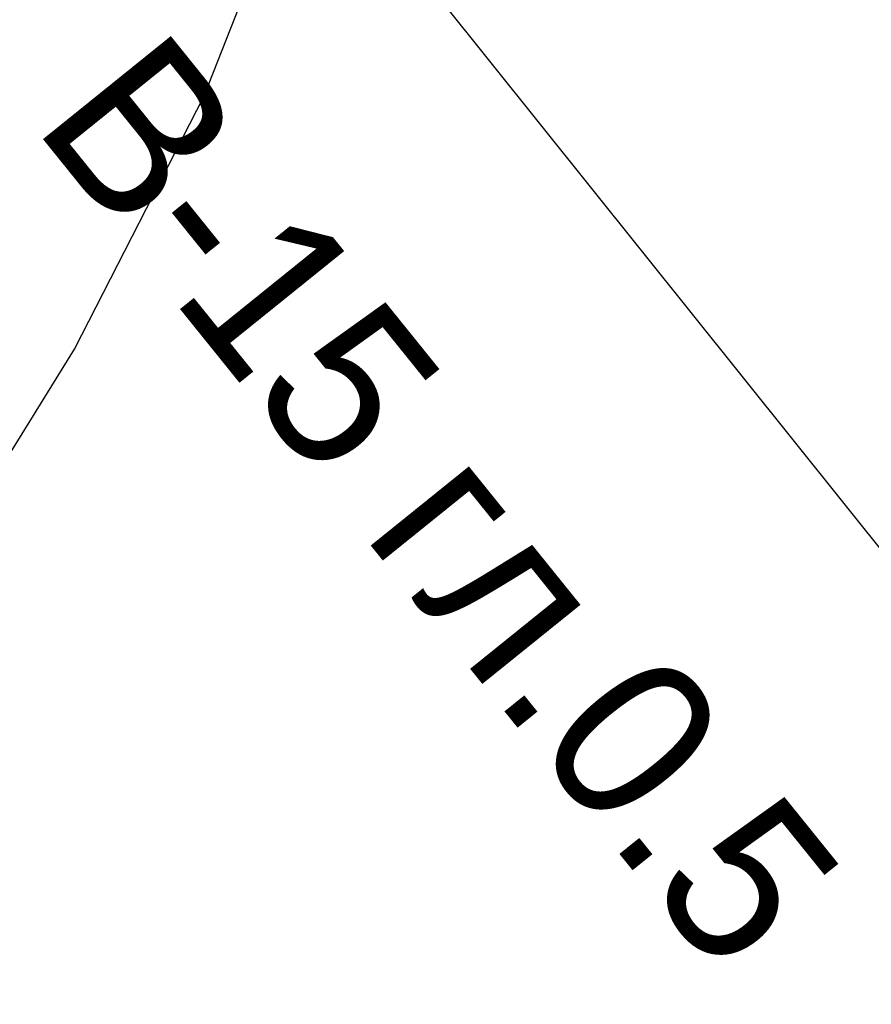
# Model space of a CAD drawing. Extents: x 10527 to 38813, y 13847 to 37526.
# Tile 204 of 256: x 35313.26 to 35317.8, y 36446.4 to 36451.65. Entities that reach past the tile are written whole.
import ezdxf

# ---------------------------------------------------------------- set-up
doc = ezdxf.new("R2010")
doc.units = 0
doc.header["$LTSCALE"] = 0.5
doc.header["$MEASUREMENT"] = 0
doc.layers.add('(014) Водопровод', color=5, linetype='ИК_Водопровод -------в--------')
doc.layers.add('(032) Горизонтали утолщенные', color=32, linetype='Continuous', lineweight=30)
doc.layers.add('.', color=7, linetype='Continuous', lineweight=15)
doc.styles.add('BM-431', font='txt')
doc.styles.get("Standard").update_dxf_attribs({"font": 'times.ttf'})
doc.linetypes.add('ИК_Водопровод -------в--------', pattern='A,9,-0.6,["В",Standard,S=1.2,R=0,X=0,Y=-0.6],-1.2', length=10.8)

# ---------------------------------------------------------------- blocks, each defined once
blk = doc.blocks.new('gergrgrre')
at = {"layer": '(014) Водопровод', "flags": 128}
blk.add_lwpolyline([(360036.4378, 4200773.0145), (360047.0977, 4200750.3105), (360089.7596, 4200681.101), (360107.6188, 4200655.7963), (360141.8255, 4200594.0387), (360149.3453, 4200579.9984), (360206.507, 4200508.6105), (360230.262, 4200479.3873), (360306.2812, 4200388.525), (360409.1536, 4200291.5533), (360456.1144, 4200244.1908), (360490.7928, 4200199.3371)], dxfattribs=at)
at = {"layer": '(032) Горизонтали утолщенные', "color": 32}
blk.add_polyline3d([(360153.7668, 4200554.2952, 540), (360153.93, 4200554.44, 540), (360154.7, 4200555.13, 540), (360155.52, 4200555.89, 540), (360156.37, 4200556.69, 540), (360157.23, 4200557.55, 540), (360158.09, 4200558.47, 540), (360158.94, 4200559.47, 540), (360159.75, 4200560.56, 540), (360160.5, 4200561.77, 540), (360161.19, 4200563.12, 540), (360161.79, 4200564.64, 540), (360162.3, 4200566.35, 540), (360162.6022, 4200567.8299, 540)], dxfattribs=at)
at = {"layer": '(014) Водопровод', "color": 0, "linetype": 'Continuous', "style": 'BM-431'}
blk.add_text('В-15 гл.0.5', height=0.875, rotation=308.8775, dxfattribs=at).set_placement((360160.2717, 4200562.9642, 555.023))

msp = doc.modelspace()

# ---------------------------------------------------------------- hatches: boundary and pattern name
at = {"layer": '.', "ltscale": 0.149071}
h = msp.add_hatch(color=256, dxfattribs=at)
h.dxf.hatch_style = 1
h.set_gradient(color1=(255, 255, 255), tint=1)
h.paths.add_polyline_path([(35043.2971, 36082.0132), (36343.2971, 36082.0132), (36343.2971, 37217.0132), (35043.2971, 37217.0132)])
h.paths.add_polyline_path([(35058.2971, 37202.0132), (36328.2971, 37202.0132), (36328.2971, 36097.0132), (35058.2971, 36097.0132)], flags=16)

# ---------------------------------------------------------------- block references
at = {"linetype": 'Continuous'}
msp.add_blockref('gergrgrre', (-324846.9437, -4164111.8779), dxfattribs=at)

doc.saveas('drawing.dxf')
